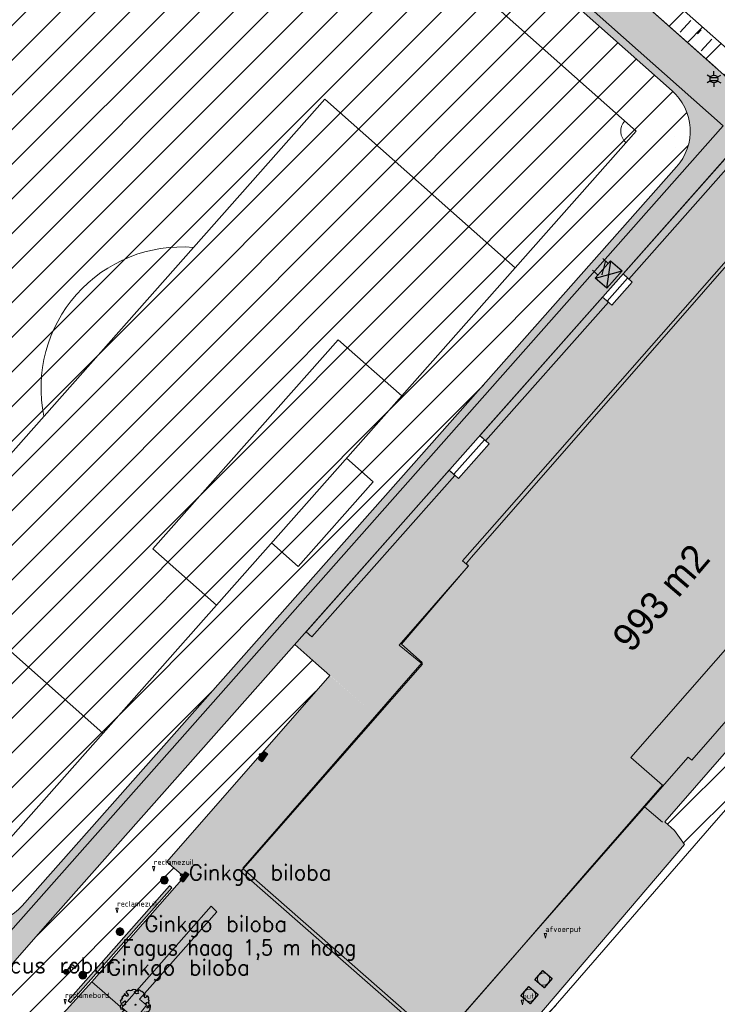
# Model space of a CAD drawing. Header units: metres. Extents: x 102852 to 106916, y 385458 to 392749.
# Tile 35 of 59: x 104936 to 104981, y 388118 to 388182. Entities that reach past the tile are written whole.
import ezdxf
from ezdxf.enums import TextEntityAlignment as Align

# ---------------------------------------------------------------- set-up
doc = ezdxf.new("R2010")
doc.units = ezdxf.units.M
for name, color, linetype, lineweight in [('0-BEBOUWING', 7, 'Continuous', 30), ('0-BEPLANTING', 14, 'Continuous', 30), ('0-GRAS OM SPORTVELDEN', 2, 'Continuous', 30), ('0-HAAG', 82, 'Continuous', 30), ('0-KUNSTGRAS SPORTVELDEN', 152, 'Continuous', 30), ('0-VERHARDING', 5, 'Continuous', 30), ('_alg-maatvoering', 7, 'Continuous', 0), ('B-WE-GR-BOOM-S', 90, 'Continuous', 30), ('B-WE-GR-GROND-S', 32, 'Continuous', 30), ('B-WE-GR-STRUIK-G', 90, 'Continuous', 13), ('B-WE-IE-GEBOUW-G', 10, 'Continuous', 0), ('B-WE-IE-MEUBILAIR_WEGMEUBILAIR-S', 7, 'Continuous', 30), ('B-WE-IE-OV-LICHTMAST-S', 40, 'Continuous', 30), ('B-WE-OG-TOPOGRAFIE_BEBOUWING-G', 8, 'Continuous', 13), ('B-WE-RI-INSPECTIEPUT_ALGEMEEN-S', 7, 'Continuous', 30), ('B-WE-VH-KANTVERHARDING-G', 60, 'Continuous', 13), ('B-WE-VH-MATERIAALGRENS-G', 31, 'Continuous', 13), ('B-WE-VW-MARKERING_LANGS_STREEP_DOORGETROKKEN-G', 7, 'Continuous', 13), ('Bomen', 84, 'Continuous', 0), ('Boomsoort', 10, 'Continuous', 0), ('N-WE-IE-TERREINAFSCHEIDING_KUNSTMATIG_HEKWERK-G', 6, 'Continuous', 0), ('X-XX-AL-TEKENBLAD_HULPLIJN-G', 1, 'Continuous', 25), ('X-XX-AL-TEKST_ALGEMEEN-T', 1, 'Continuous', 13), ('X-XX-AL-VERWIJZING-G', 7, 'Continuous', 13)]:
    doc.layers.add(name, color=color, linetype=linetype, lineweight=lineweight)
for name, color, linetype in [('03_INR_TALUD', 1, 'Continuous'), ('05_TERINR_ONDERHOUDSPOORT', 4, 'Continuous'), ('05_TERINR_WALK_OFF_MAT', 3, 'Continuous')]:
    doc.layers.add(name, color=color, linetype=linetype)
doc.layers.add('X-XX-AL-HULPLIJN-G', color=2, linetype='Continuous', lineweight=18, plot=False)
doc.styles.add('ISO 1 1000 T2 5 0', font='font_iso.shx', dxfattribs={"height": 2.5})
doc.styles.add('NLCS-ISO', font='NLCS-ISO.ttf')
doc.styles.add('NLCS-ISO-M200-T25', font='NLCS-ISO.ttf', dxfattribs={"height": 0.5})
doc.styles.add('Style-STANDARD', font='STANDARD.shx')
doc.styles.add('Style-txt', font='txt.shx')
pattern_1 = [(45, (0, 0), (-1.122532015, 1.122532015), [])]

# ---------------------------------------------------------------- blocks, each defined once
blk = doc.blocks.new('kadata_1')
at = {"layer": 'B-WE-OG-TOPOGRAFIE_BEBOUWING-G', "flags": 128}
for points in [[(104985.91, 388166.741), (104983.785, 388168.739), (104967.686, 388150.411), (104964.813, 388147.141), (104965.191, 388146.818), (104960.687, 388141.686), (104962.202, 388140.455), (104950.436, 388126.993)], [(104977.782, 388132.599), (104975.729, 388134.396), (104996.08, 388157.62)], [(104972.94, 388127.04), (104977.782, 388132.599)], [(104950.436, 388126.993), (104963.181, 388115.836), (104968.21, 388121.61), (104972.94, 388127.04)]]:
    blk.add_lwpolyline(points, dxfattribs=at)
blk = doc.blocks.new('kadata_2')
at = {"layer": 'B-WE-OG-TOPOGRAFIE_BEBOUWING-G', "flags": 128}
for points in [[(104985.91, 388166.741), (104983.785, 388168.739), (104967.686, 388150.411), (104964.813, 388147.141), (104965.191, 388146.818), (104960.687, 388141.686), (104962.202, 388140.455), (104950.436, 388126.993)], [(104977.782, 388132.599), (104975.729, 388134.396), (104996.08, 388157.62)], [(104972.94, 388127.04), (104977.782, 388132.599)], [(104950.436, 388126.993), (104963.181, 388115.836), (104968.21, 388121.61), (104972.94, 388127.04)]]:
    blk.add_lwpolyline(points, dxfattribs=at)
blk = doc.blocks.new('B-SIE-WEG_LICHTMAST-SO_7')
at = {"ltscale": 0.1}
for p, q in [((-1.1, 0.63), (-2.19, 1.27)), ((0, 1.27), (0, 2.53)), ((1.1, 0.63), (2.19, 1.27)), ((-1.1, -0.63), (-2.19, -1.27)), ((0, -1.27), (0, -2.53)), ((1.1, -0.63), (2.19, -1.27))]:
    blk.add_line(p, q, dxfattribs=at)
at = {"flags": 128}
for points in [[(-1.16, 0.5), (1.16, 0.5)], [(-1.16, -0.5), (1.16, -0.5)]]:
    blk.add_lwpolyline(points, dxfattribs=at)
at = {"ltscale": 0.1}
blk.add_circle((0, 0), 1.27, dxfattribs=at)
at = {"style": 'NLCS-ISO'}
blk.add_attdef('TYPE', text='', height=1.8, dxfattribs=at).set_placement((0, 2.53), align=Align.BOTTOM_CENTER)
blk = doc.blocks.new('opmerking')
at = {"layer": 'X-XX-AL-TEKST_ALGEMEEN-T'}
for p, q in [((-0.37, 1.5), (0, 0)), ((0.37, 1.5), (-0.37, 1.5)), ((0.37, 1.5), (0, 0))]:
    blk.add_line(p, q, dxfattribs=at)
blk = doc.blocks.new('opmerkingen_5')
at = {"layer": 'B-WE-GR-GROND-S'}
blk.add_blockref('opmerking', (0, 0), dxfattribs=at)
at = {"layer": 'X-XX-AL-TEKST_ALGEMEEN-T', "color": 7, "style": 'NLCS-ISO-M200-T25'}
blk.add_attdef('OPMERKINGEN', (0, 0), '', height=1.8, dxfattribs=at)
blk = doc.blocks.new('B-SRI-PUT_VWA-SO')
at = {"lineweight": 0}
blk.add_circle((0, 0), 2, dxfattribs=at)
blk.add_3dface([(-2, 2), (2, 2), (2, -2), (-2, -2)])
blk.add_3dface([(2, -2), (2, 2), (-2, 2), (-2, -2)], dxfattribs=at)
blk = doc.blocks.new('SIE-WEG_VLAGGEMAST')
blk.add_hatch(color=256).paths.add_polyline_path([(0.8, 0, 1), (-0.8, 0, 1)])
for p, q in [((0.46, 0.65), (1.69, 2.33)), ((2.82, 1.04), (3.26, 1.64))]:
    blk.add_line(p, q)
blk.add_circle((0, 0), 0.8)
for points in [[(1.26, 1.74), (1.42, 1.68), (1.6, 1.67), (1.77, 1.57), (1.91, 1.4), (2.23, 1.28), (2.55, 1.26), (2.76, 1.18), (2.82, 1.04)], [(1.69, 2.33), (1.85, 2.27), (2.03, 2.26), (2.21, 2.17), (2.34, 1.99), (2.66, 1.87), (2.98, 1.85), (3.19, 1.77), (3.26, 1.64)]]:
    blk.add_spline(points, degree=3)
blk = doc.blocks.new('SIE-WEG_AFVALBAK_TYPE_02')
at = {"linetype": 'Continuous'}
for p, q in [((1.56, -0.35), (-1.56, -0.35)), ((-1.33, -0.76), (-1.56, -0.35)), ((-1.33, -0.99), (-1.56, -1.72)), ((1.56, -1.72), (-1.56, -1.72)), ((1.33, -0.76), (-1.33, -0.76)), ((-1.33, -0.99), (-1.33, -0.76)), ((1.33, -0.99), (-1.33, -0.99)), ((-1.18, -1.16), (-1.3, -1.55)), ((1.3, -1.55), (-1.3, -1.55)), ((1.18, -1.16), (-1.18, -1.16)), ((1.18, -1.16), (1.3, -1.55)), ((1.33, -0.76), (1.56, -0.35)), ((1.33, -0.99), (1.33, -0.76)), ((1.33, -0.99), (1.56, -1.72))]:
    blk.add_line(p, q, dxfattribs=at)
for p, q in [((-1.56, -0.35), (-1.56, -1.72)), ((1.56, -0.35), (1.56, -1.72))]:
    blk.add_line(p, q)
blk.add_circle((0, 0), 0.354, dxfattribs=at)
blk = doc.blocks.new('MPOLYGON_253')
at = {"layer": 'Bomen', "flags": 128}
for points in [[(104940, 388120.458), (104939.969, 388120.42), (104940.385, 388120.42)], [(104940.038, 388120.489), (104940, 388120.458), (104940.354, 388120.458)], [(104940, 388120.458), (104940.354, 388120.458), (104940.385, 388120.42)], [(104940.082, 388120.512), (104940.038, 388120.489), (104940.316, 388120.489)], [(104940.038, 388120.489), (104940.316, 388120.489), (104940.354, 388120.458)], [(104940.128, 388120.526), (104940.082, 388120.512), (104940.273, 388120.512)], [(104940.082, 388120.512), (104940.273, 388120.512), (104940.316, 388120.489)], [(104940.177, 388120.531), (104940.128, 388120.526), (104940.226, 388120.526)], [(104940.128, 388120.526), (104940.226, 388120.526), (104940.273, 388120.512)], [(104939.932, 388120.33), (104939.927, 388120.281), (104940.427, 388120.281)], [(104939.927, 388120.281), (104939.932, 388120.232), (104940.422, 388120.232)], [(104939.927, 388120.281), (104940.427, 388120.281), (104940.422, 388120.232)], [(104939.946, 388120.377), (104939.932, 388120.33), (104940.422, 388120.33)], [(104939.932, 388120.33), (104940.422, 388120.33), (104940.427, 388120.281)], [(104939.932, 388120.232), (104939.946, 388120.185), (104940.408, 388120.185)], [(104939.932, 388120.232), (104940.422, 388120.232), (104940.408, 388120.185)], [(104939.969, 388120.42), (104939.946, 388120.377), (104940.408, 388120.377)], [(104939.946, 388120.377), (104940.408, 388120.377), (104940.422, 388120.33)], [(104939.946, 388120.185), (104939.969, 388120.142), (104940.385, 388120.142)], [(104939.946, 388120.185), (104940.408, 388120.185), (104940.385, 388120.142)], [(104939.969, 388120.42), (104940.385, 388120.42), (104940.408, 388120.377)], [(104939.969, 388120.142), (104940, 388120.104), (104940.354, 388120.104)], [(104939.969, 388120.142), (104940.385, 388120.142), (104940.354, 388120.104)], [(104940, 388120.104), (104940.038, 388120.073), (104940.316, 388120.073)], [(104940, 388120.104), (104940.354, 388120.104), (104940.316, 388120.073)], [(104940.038, 388120.073), (104940.082, 388120.05), (104940.273, 388120.05)], [(104940.038, 388120.073), (104940.316, 388120.073), (104940.273, 388120.05)], [(104940.082, 388120.05), (104940.128, 388120.036), (104940.226, 388120.036)], [(104940.082, 388120.05), (104940.273, 388120.05), (104940.226, 388120.036)], [(104940.128, 388120.036), (104940.226, 388120.036), (104940.177, 388120.031)]]:
    blk.add_lwpolyline(points, close=True, dxfattribs=at)
at = {"layer": 'Bomen', "color": 74, "true_color": 0x55aa00, "flags": 128}
for points in [[(104939.969, 388120.42), (104940, 388120.458)], [(104940, 388120.458), (104940.038, 388120.489)], [(104940.038, 388120.489), (104940.082, 388120.512)], [(104940.082, 388120.512), (104940.128, 388120.526)], [(104940.128, 388120.526), (104940.177, 388120.531)], [(104940.177, 388120.531), (104940.226, 388120.526)], [(104940.226, 388120.526), (104940.273, 388120.512)], [(104940.273, 388120.512), (104940.316, 388120.489)], [(104940.316, 388120.489), (104940.354, 388120.458)], [(104940.354, 388120.458), (104940.385, 388120.42)], [(104939.927, 388120.281), (104939.932, 388120.33)], [(104939.932, 388120.232), (104939.927, 388120.281)], [(104939.932, 388120.33), (104939.946, 388120.377)], [(104939.946, 388120.185), (104939.932, 388120.232)], [(104939.946, 388120.377), (104939.969, 388120.42)], [(104939.969, 388120.142), (104939.946, 388120.185)], [(104940, 388120.104), (104939.969, 388120.142)], [(104940.038, 388120.073), (104940, 388120.104)], [(104940.082, 388120.05), (104940.038, 388120.073)], [(104940.128, 388120.036), (104940.082, 388120.05)], [(104940.177, 388120.031), (104940.128, 388120.036)], [(104940.226, 388120.036), (104940.177, 388120.031)], [(104940.273, 388120.05), (104940.226, 388120.036)], [(104940.316, 388120.073), (104940.273, 388120.05)], [(104940.354, 388120.104), (104940.316, 388120.073)], [(104940.385, 388120.142), (104940.354, 388120.104)], [(104940.385, 388120.42), (104940.408, 388120.377)], [(104940.408, 388120.185), (104940.385, 388120.142)], [(104940.408, 388120.377), (104940.422, 388120.33)], [(104940.422, 388120.232), (104940.408, 388120.185)], [(104940.422, 388120.33), (104940.427, 388120.281)], [(104940.427, 388120.281), (104940.422, 388120.232)]]:
    blk.add_lwpolyline(points, dxfattribs=at)
at = {"layer": 'Bomen'}
for points in [[(104940, 388120.458), (104939.969, 388120.42), (104940.385, 388120.42)], [(104940.038, 388120.489), (104940, 388120.458), (104940.354, 388120.458)], [(104940, 388120.458), (104940.354, 388120.458), (104940.385, 388120.42)], [(104940.082, 388120.512), (104940.038, 388120.489), (104940.316, 388120.489)], [(104940.038, 388120.489), (104940.316, 388120.489), (104940.354, 388120.458)], [(104940.128, 388120.526), (104940.082, 388120.512), (104940.273, 388120.512)], [(104940.082, 388120.512), (104940.273, 388120.512), (104940.316, 388120.489)], [(104940.177, 388120.531), (104940.128, 388120.526), (104940.226, 388120.526)], [(104940.128, 388120.526), (104940.226, 388120.526), (104940.273, 388120.512)], [(104939.932, 388120.33), (104939.927, 388120.281), (104940.427, 388120.281)], [(104939.946, 388120.377), (104939.932, 388120.33), (104940.422, 388120.33)], [(104939.932, 388120.33), (104940.422, 388120.33), (104940.427, 388120.281)], [(104939.969, 388120.42), (104939.946, 388120.377), (104940.408, 388120.377)], [(104939.946, 388120.377), (104940.408, 388120.377), (104940.422, 388120.33)], [(104939.969, 388120.42), (104940.385, 388120.42), (104940.408, 388120.377)]]:
    blk.add_solid(points, dxfattribs=at)
at = {"layer": 'Bomen', "extrusion": (0, 0, -1)}
for points in [[(-104939.927, 388120.281), (-104939.932, 388120.232), (-104940.422, 388120.232)], [(-104939.927, 388120.281), (-104940.427, 388120.281), (-104940.422, 388120.232)], [(-104939.932, 388120.232), (-104939.946, 388120.185), (-104940.408, 388120.185)], [(-104939.932, 388120.232), (-104940.422, 388120.232), (-104940.408, 388120.185)], [(-104939.946, 388120.185), (-104939.969, 388120.142), (-104940.385, 388120.142)], [(-104939.946, 388120.185), (-104940.408, 388120.185), (-104940.385, 388120.142)], [(-104939.969, 388120.142), (-104940, 388120.104), (-104940.354, 388120.104)], [(-104939.969, 388120.142), (-104940.385, 388120.142), (-104940.354, 388120.104)], [(-104940, 388120.104), (-104940.038, 388120.073), (-104940.316, 388120.073)], [(-104940, 388120.104), (-104940.354, 388120.104), (-104940.316, 388120.073)], [(-104940.038, 388120.073), (-104940.082, 388120.05), (-104940.273, 388120.05)], [(-104940.038, 388120.073), (-104940.316, 388120.073), (-104940.273, 388120.05)], [(-104940.082, 388120.05), (-104940.128, 388120.036), (-104940.226, 388120.036)], [(-104940.082, 388120.05), (-104940.273, 388120.05), (-104940.226, 388120.036)], [(-104940.128, 388120.036), (-104940.226, 388120.036), (-104940.177, 388120.031)]]:
    blk.add_solid(points, dxfattribs=at)
blk = doc.blocks.new('MPOLYGON_317')
at = {"layer": 'Bomen', "flags": 128}
for points in [[(104945.225, 388126.488), (104945.22, 388126.44), (104945.72, 388126.44)], [(104945.22, 388126.44), (104945.225, 388126.391), (104945.715, 388126.391)], [(104945.22, 388126.44), (104945.72, 388126.44), (104945.715, 388126.391)], [(104945.239, 388126.535), (104945.225, 388126.488), (104945.715, 388126.488)], [(104945.225, 388126.488), (104945.715, 388126.488), (104945.72, 388126.44)], [(104945.225, 388126.391), (104945.239, 388126.344), (104945.701, 388126.344)], [(104945.225, 388126.391), (104945.715, 388126.391), (104945.701, 388126.344)], [(104945.262, 388126.579), (104945.239, 388126.535), (104945.701, 388126.535)], [(104945.239, 388126.535), (104945.701, 388126.535), (104945.715, 388126.488)], [(104945.239, 388126.344), (104945.262, 388126.301), (104945.678, 388126.301)], [(104945.239, 388126.344), (104945.701, 388126.344), (104945.678, 388126.301)], [(104945.293, 388126.616), (104945.262, 388126.579), (104945.678, 388126.579)], [(104945.262, 388126.579), (104945.678, 388126.579), (104945.701, 388126.535)], [(104945.262, 388126.301), (104945.293, 388126.263), (104945.647, 388126.263)], [(104945.262, 388126.301), (104945.678, 388126.301), (104945.647, 388126.263)], [(104945.331, 388126.648), (104945.293, 388126.616), (104945.647, 388126.616)], [(104945.293, 388126.616), (104945.647, 388126.616), (104945.678, 388126.579)], [(104945.293, 388126.263), (104945.331, 388126.232), (104945.609, 388126.232)], [(104945.293, 388126.263), (104945.647, 388126.263), (104945.609, 388126.232)], [(104945.374, 388126.671), (104945.331, 388126.648), (104945.609, 388126.648)], [(104945.331, 388126.648), (104945.609, 388126.648), (104945.647, 388126.616)], [(104945.331, 388126.232), (104945.374, 388126.209), (104945.566, 388126.209)], [(104945.331, 388126.232), (104945.609, 388126.232), (104945.566, 388126.209)], [(104945.421, 388126.685), (104945.374, 388126.671), (104945.566, 388126.671)], [(104945.374, 388126.671), (104945.566, 388126.671), (104945.609, 388126.648)], [(104945.374, 388126.209), (104945.421, 388126.194), (104945.519, 388126.194)], [(104945.374, 388126.209), (104945.566, 388126.209), (104945.519, 388126.194)], [(104945.47, 388126.69), (104945.421, 388126.685), (104945.519, 388126.685)], [(104945.421, 388126.685), (104945.519, 388126.685), (104945.566, 388126.671)], [(104945.421, 388126.194), (104945.519, 388126.194), (104945.47, 388126.19)]]:
    blk.add_lwpolyline(points, close=True, dxfattribs=at)
at = {"layer": 'Bomen', "color": 74, "true_color": 0x55aa00, "flags": 128}
for points in [[(104945.22, 388126.44), (104945.225, 388126.488)], [(104945.225, 388126.391), (104945.22, 388126.44)], [(104945.225, 388126.488), (104945.239, 388126.535)], [(104945.239, 388126.344), (104945.225, 388126.391)], [(104945.239, 388126.535), (104945.262, 388126.579)], [(104945.262, 388126.301), (104945.239, 388126.344)], [(104945.262, 388126.579), (104945.293, 388126.616)], [(104945.293, 388126.263), (104945.262, 388126.301)], [(104945.293, 388126.616), (104945.331, 388126.648)], [(104945.331, 388126.232), (104945.293, 388126.263)], [(104945.331, 388126.648), (104945.374, 388126.671)], [(104945.374, 388126.209), (104945.331, 388126.232)], [(104945.374, 388126.671), (104945.421, 388126.685)], [(104945.421, 388126.194), (104945.374, 388126.209)], [(104945.421, 388126.685), (104945.47, 388126.69)], [(104945.47, 388126.19), (104945.421, 388126.194)], [(104945.47, 388126.69), (104945.519, 388126.685)], [(104945.519, 388126.194), (104945.47, 388126.19)], [(104945.519, 388126.685), (104945.566, 388126.671)], [(104945.566, 388126.209), (104945.519, 388126.194)], [(104945.566, 388126.671), (104945.609, 388126.648)], [(104945.609, 388126.232), (104945.566, 388126.209)], [(104945.609, 388126.648), (104945.647, 388126.616)], [(104945.647, 388126.263), (104945.609, 388126.232)], [(104945.647, 388126.616), (104945.678, 388126.579)], [(104945.678, 388126.301), (104945.647, 388126.263)], [(104945.678, 388126.579), (104945.701, 388126.535)], [(104945.701, 388126.344), (104945.678, 388126.301)], [(104945.701, 388126.535), (104945.715, 388126.488)], [(104945.715, 388126.391), (104945.701, 388126.344)], [(104945.715, 388126.488), (104945.72, 388126.44)], [(104945.72, 388126.44), (104945.715, 388126.391)]]:
    blk.add_lwpolyline(points, dxfattribs=at)
at = {"layer": 'Bomen'}
for points in [[(104945.225, 388126.488), (104945.22, 388126.44), (104945.72, 388126.44)], [(104945.239, 388126.535), (104945.225, 388126.488), (104945.715, 388126.488)], [(104945.225, 388126.488), (104945.715, 388126.488), (104945.72, 388126.44)], [(104945.262, 388126.579), (104945.239, 388126.535), (104945.701, 388126.535)], [(104945.239, 388126.535), (104945.701, 388126.535), (104945.715, 388126.488)], [(104945.293, 388126.616), (104945.262, 388126.579), (104945.678, 388126.579)], [(104945.262, 388126.579), (104945.678, 388126.579), (104945.701, 388126.535)], [(104945.331, 388126.648), (104945.293, 388126.616), (104945.647, 388126.616)], [(104945.293, 388126.616), (104945.647, 388126.616), (104945.678, 388126.579)], [(104945.374, 388126.671), (104945.331, 388126.648), (104945.609, 388126.648)], [(104945.331, 388126.648), (104945.609, 388126.648), (104945.647, 388126.616)], [(104945.421, 388126.685), (104945.374, 388126.671), (104945.566, 388126.671)], [(104945.374, 388126.671), (104945.566, 388126.671), (104945.609, 388126.648)], [(104945.47, 388126.69), (104945.421, 388126.685), (104945.519, 388126.685)], [(104945.421, 388126.685), (104945.519, 388126.685), (104945.566, 388126.671)]]:
    blk.add_solid(points, dxfattribs=at)
at = {"layer": 'Bomen', "extrusion": (0, 0, -1)}
for points in [[(-104945.22, 388126.44), (-104945.225, 388126.391), (-104945.715, 388126.391)], [(-104945.22, 388126.44), (-104945.72, 388126.44), (-104945.715, 388126.391)], [(-104945.225, 388126.391), (-104945.239, 388126.344), (-104945.701, 388126.344)], [(-104945.225, 388126.391), (-104945.715, 388126.391), (-104945.701, 388126.344)], [(-104945.239, 388126.344), (-104945.262, 388126.301), (-104945.678, 388126.301)], [(-104945.239, 388126.344), (-104945.701, 388126.344), (-104945.678, 388126.301)], [(-104945.262, 388126.301), (-104945.293, 388126.263), (-104945.647, 388126.263)], [(-104945.262, 388126.301), (-104945.678, 388126.301), (-104945.647, 388126.263)], [(-104945.293, 388126.263), (-104945.331, 388126.232), (-104945.609, 388126.232)], [(-104945.293, 388126.263), (-104945.647, 388126.263), (-104945.609, 388126.232)], [(-104945.331, 388126.232), (-104945.374, 388126.209), (-104945.566, 388126.209)], [(-104945.331, 388126.232), (-104945.609, 388126.232), (-104945.566, 388126.209)], [(-104945.374, 388126.209), (-104945.421, 388126.194), (-104945.519, 388126.194)], [(-104945.374, 388126.209), (-104945.566, 388126.209), (-104945.519, 388126.194)], [(-104945.421, 388126.194), (-104945.519, 388126.194), (-104945.47, 388126.19)]]:
    blk.add_solid(points, dxfattribs=at)
blk = doc.blocks.new('MPOLYGON_422')
at = {"layer": 'Bomen', "flags": 128}
for points in [[(104942.348, 388123.156), (104942.343, 388123.107), (104942.843, 388123.107)], [(104942.343, 388123.107), (104942.348, 388123.058), (104942.838, 388123.058)], [(104942.343, 388123.107), (104942.843, 388123.107), (104942.838, 388123.058)], [(104942.362, 388123.203), (104942.348, 388123.156), (104942.838, 388123.156)], [(104942.348, 388123.156), (104942.838, 388123.156), (104942.843, 388123.107)], [(104942.348, 388123.058), (104942.362, 388123.012), (104942.824, 388123.012)], [(104942.348, 388123.058), (104942.838, 388123.058), (104942.824, 388123.012)], [(104942.385, 388123.246), (104942.362, 388123.203), (104942.824, 388123.203)], [(104942.362, 388123.203), (104942.824, 388123.203), (104942.838, 388123.156)], [(104942.362, 388123.012), (104942.385, 388122.968), (104942.801, 388122.968)], [(104942.362, 388123.012), (104942.824, 388123.012), (104942.801, 388122.968)], [(104942.416, 388123.284), (104942.385, 388123.246), (104942.801, 388123.246)], [(104942.385, 388123.246), (104942.801, 388123.246), (104942.824, 388123.203)], [(104942.454, 388123.315), (104942.416, 388123.284), (104942.77, 388123.284)], [(104942.416, 388123.284), (104942.77, 388123.284), (104942.801, 388123.246)], [(104942.498, 388123.338), (104942.454, 388123.315), (104942.732, 388123.315)], [(104942.454, 388123.315), (104942.732, 388123.315), (104942.77, 388123.284)], [(104942.544, 388123.352), (104942.498, 388123.338), (104942.689, 388123.338)], [(104942.498, 388123.338), (104942.689, 388123.338), (104942.732, 388123.315)], [(104942.593, 388123.357), (104942.544, 388123.352), (104942.642, 388123.352)], [(104942.544, 388123.352), (104942.642, 388123.352), (104942.689, 388123.338)], [(104942.385, 388122.968), (104942.416, 388122.93), (104942.77, 388122.93)], [(104942.385, 388122.968), (104942.801, 388122.968), (104942.77, 388122.93)], [(104942.416, 388122.93), (104942.454, 388122.899), (104942.732, 388122.899)], [(104942.416, 388122.93), (104942.77, 388122.93), (104942.732, 388122.899)], [(104942.454, 388122.899), (104942.498, 388122.876), (104942.689, 388122.876)], [(104942.454, 388122.899), (104942.732, 388122.899), (104942.689, 388122.876)], [(104942.498, 388122.876), (104942.544, 388122.862), (104942.642, 388122.862)], [(104942.498, 388122.876), (104942.689, 388122.876), (104942.642, 388122.862)], [(104942.544, 388122.862), (104942.642, 388122.862), (104942.593, 388122.857)]]:
    blk.add_lwpolyline(points, close=True, dxfattribs=at)
at = {"layer": 'Bomen', "color": 74, "true_color": 0x55aa00, "flags": 128}
for points in [[(104942.343, 388123.107), (104942.348, 388123.156)], [(104942.348, 388123.058), (104942.343, 388123.107)], [(104942.348, 388123.156), (104942.362, 388123.203)], [(104942.362, 388123.012), (104942.348, 388123.058)], [(104942.362, 388123.203), (104942.385, 388123.246)], [(104942.385, 388122.968), (104942.362, 388123.012)], [(104942.385, 388123.246), (104942.416, 388123.284)], [(104942.416, 388123.284), (104942.454, 388123.315)], [(104942.454, 388123.315), (104942.498, 388123.338)], [(104942.498, 388123.338), (104942.544, 388123.352)], [(104942.544, 388123.352), (104942.593, 388123.357)], [(104942.593, 388123.357), (104942.642, 388123.352)], [(104942.642, 388123.352), (104942.689, 388123.338)], [(104942.689, 388123.338), (104942.732, 388123.315)], [(104942.732, 388123.315), (104942.77, 388123.284)], [(104942.77, 388123.284), (104942.801, 388123.246)], [(104942.801, 388123.246), (104942.824, 388123.203)], [(104942.824, 388123.012), (104942.801, 388122.968)], [(104942.824, 388123.203), (104942.838, 388123.156)], [(104942.838, 388123.058), (104942.824, 388123.012)], [(104942.838, 388123.156), (104942.843, 388123.107)], [(104942.843, 388123.107), (104942.838, 388123.058)], [(104942.416, 388122.93), (104942.385, 388122.968)], [(104942.454, 388122.899), (104942.416, 388122.93)], [(104942.498, 388122.876), (104942.454, 388122.899)], [(104942.544, 388122.862), (104942.498, 388122.876)], [(104942.593, 388122.857), (104942.544, 388122.862)], [(104942.642, 388122.862), (104942.593, 388122.857)], [(104942.689, 388122.876), (104942.642, 388122.862)], [(104942.732, 388122.899), (104942.689, 388122.876)], [(104942.77, 388122.93), (104942.732, 388122.899)], [(104942.801, 388122.968), (104942.77, 388122.93)]]:
    blk.add_lwpolyline(points, dxfattribs=at)
at = {"layer": 'Bomen'}
for points in [[(104942.348, 388123.156), (104942.343, 388123.107), (104942.843, 388123.107)], [(104942.362, 388123.203), (104942.348, 388123.156), (104942.838, 388123.156)], [(104942.348, 388123.156), (104942.838, 388123.156), (104942.843, 388123.107)], [(104942.385, 388123.246), (104942.362, 388123.203), (104942.824, 388123.203)], [(104942.362, 388123.203), (104942.824, 388123.203), (104942.838, 388123.156)], [(104942.416, 388123.284), (104942.385, 388123.246), (104942.801, 388123.246)], [(104942.385, 388123.246), (104942.801, 388123.246), (104942.824, 388123.203)], [(104942.454, 388123.315), (104942.416, 388123.284), (104942.77, 388123.284)], [(104942.416, 388123.284), (104942.77, 388123.284), (104942.801, 388123.246)], [(104942.498, 388123.338), (104942.454, 388123.315), (104942.732, 388123.315)], [(104942.454, 388123.315), (104942.732, 388123.315), (104942.77, 388123.284)], [(104942.544, 388123.352), (104942.498, 388123.338), (104942.689, 388123.338)], [(104942.498, 388123.338), (104942.689, 388123.338), (104942.732, 388123.315)], [(104942.593, 388123.357), (104942.544, 388123.352), (104942.642, 388123.352)], [(104942.544, 388123.352), (104942.642, 388123.352), (104942.689, 388123.338)]]:
    blk.add_solid(points, dxfattribs=at)
at = {"layer": 'Bomen', "extrusion": (0, 0, -1)}
for points in [[(-104942.343, 388123.107), (-104942.348, 388123.058), (-104942.838, 388123.058)], [(-104942.343, 388123.107), (-104942.843, 388123.107), (-104942.838, 388123.058)], [(-104942.348, 388123.058), (-104942.362, 388123.012), (-104942.824, 388123.012)], [(-104942.348, 388123.058), (-104942.838, 388123.058), (-104942.824, 388123.012)], [(-104942.362, 388123.012), (-104942.385, 388122.968), (-104942.801, 388122.968)], [(-104942.362, 388123.012), (-104942.824, 388123.012), (-104942.801, 388122.968)], [(-104942.385, 388122.968), (-104942.416, 388122.93), (-104942.77, 388122.93)], [(-104942.385, 388122.968), (-104942.801, 388122.968), (-104942.77, 388122.93)], [(-104942.416, 388122.93), (-104942.454, 388122.899), (-104942.732, 388122.899)], [(-104942.416, 388122.93), (-104942.77, 388122.93), (-104942.732, 388122.899)], [(-104942.454, 388122.899), (-104942.498, 388122.876), (-104942.689, 388122.876)], [(-104942.454, 388122.899), (-104942.732, 388122.899), (-104942.689, 388122.876)], [(-104942.498, 388122.876), (-104942.544, 388122.862), (-104942.642, 388122.862)], [(-104942.498, 388122.876), (-104942.689, 388122.876), (-104942.642, 388122.862)], [(-104942.544, 388122.862), (-104942.642, 388122.862), (-104942.593, 388122.857)]]:
    blk.add_solid(points, dxfattribs=at)
blk = doc.blocks.new('SGR-BOOM_06_10_1')
at = {"linetype": 'Continuous', "flags": 128}
blk.add_lwpolyline([(2.7, 3.52), (2.53, 3.94), (2.2, 4.06), (1.94, 4.52), (1.27, 4.69), (0.86, 4.52), (1.11, 4.27), (1.06, 3.81), (0.23, 3.98), (0.35, 4.32), (0.18, 4.69), (-0.15, 4.61), (-0.49, 4.69), (-1.15, 4.65), (-1.49, 4.48), (-1.95, 4.57), (-2.54, 4.11), (-2.12, 3.9), (-1.99, 3.64), (-1.58, 3.44), (-1.99, 2.89), (-2.54, 2.77), (-2.92, 3.1), (-2.62, 3.22), (-2.87, 3.86), (-3.63, 3.43), (-4, 3.02), (-3.79, 2.85), (-4, 2.51), (-4.42, 2.35), (-4.72, 2.05), (-5.01, 1.21), (-3.88, 0.92), (-3.71, 0.54), (-4, 0.29), (-4.51, 0.29), (-4.6, 0.56), (-5.09, 0.38), (-4.76, -0.17), (-4.93, -0.38), (-4.72, -0.54), (-4.88, -1.01), (-4.53, -1.18), (-4.72, -1.55), (-4.42, -1.59), (-4.29, -1.71), (-4.62, -2.11), (-3.92, -2.68), (-3.67, -2.43), (-3.46, -1.97), (-3.63, -1.76), (-3.42, -1.17), (-3.12, -1.34), (-2.79, -1.76), (-2.5, -2.01), (-2.79, -2.81), (-3.42, -2.93), (-3.67, -3.39), (-3.33, -3.77), (-2.83, -3.9), (-2.77, -4.02), (-2.71, -4.15), (-2.33, -3.73), (-1.83, -3.73), (-1.57, -3.9), (-1.7, -4.27), (-1.7, -4.61), (-1.15, -4.74), (-0.61, -4.69), (-0.49, -4.94), (-0.23, -4.65), (0.1, -4.48), (-0.06, -4.01), (0.27, -3.9), (0.77, -4.02), (0.86, -4.61), (1.15, -4.57), (1.44, -4.74), (2.07, -4.23), (2.37, -4.36), (2.32, -4.15), (2.66, -3.98), (2.41, -3.73), (2.11, -3.64), (2.57, -3.23), (2.62, -2.98), (3.16, -2.85), (3.54, -3.06), (3.79, -2.81), (3.77, -2.63), (4.12, -2.63), (4.12, -2.39), (4.46, -2.26), (4.46, -2.05), (4.08, -2.05), (4.54, -1.59), (4.25, -1.42), (4.63, -1.55), (4.75, -1.26), (4.54, -0.92), (4.84, -0.46), (4.67, -0.25), (4.25, -0.25), (3.75, 0.08), (4.08, 0.29), (4.38, 0.84), (4.54, 0.59), (4.88, 0.71), (4.67, 1.43), (4.71, 1.89), (4.5, 1.97), (4.16, 2.64), (3.83, 3.01), (3.37, 2.6), (3.66, 2.43), (3.91, 1.8), (3.54, 1.72), (3.33, 2.14), (2.99, 2.05), (2.66, 2.31), (2.24, 2.51), (2.45, 2.68), (2.32, 2.93), (2.53, 3.18), (2.87, 3.06), (3.16, 3.23)], close=True, dxfattribs=at)
blk.add_circle((0, 0), 0.15)
at = {"style": 'NLCS-ISO-M200-T25'}
blk.add_attdef('TYPE', (0, 0), '', height=1.8, dxfattribs=at)

msp = doc.modelspace()

# ---------------------------------------------------------------- hatches: boundary and pattern name
at = {"layer": '0-BEBOUWING', "ltscale": 0.2, "true_color": 0x636466}
msp.add_hatch(color=251, dxfattribs=at).paths.add_polyline_path([(104998.797, 388156.097), (104984.193, 388168.882), (104965.395, 388147.389), (104965.182, 388146.805), (104960.85, 388141.741), (104962.187, 388140.552), (104950.545, 388127.214), (104963.306, 388115.997), (104979.441, 388134.422), (104979.681, 388134.214)])
at = {"layer": '0-BEPLANTING', "ltscale": 0.2}
h = msp.add_hatch(dxfattribs=at)
h.set_pattern_fill('ANSI31', color=256, scale=0.1, pattern_type=2)
h.set_pattern_definition(pattern_1)
h.paths.add_polyline_path([(105004.245, 388156.511), (105002.342, 388158.244), (104999.831, 388155.317), (104977.918, 388130.221), (104978.558, 388129.671), (104979.208, 388128.745), (104968.886, 388116.641), (104969.185, 388116.408), (104981.261, 388130.316)])
at = {"layer": '0-GRAS OM SPORTVELDEN', "ltscale": 0.2}
h = msp.add_hatch(dxfattribs=at)
h.set_pattern_fill('ANSI31', color=256, scale=0.1, pattern_type=2)
h.set_pattern_definition(pattern_1)
h.paths.add_polyline_path([(104985.851, 388175.07), (104986.721, 388176.086), (104946.352, 388211.8), (104946.289, 388211.786), (104945.01, 388211.212)])
h = msp.add_hatch(dxfattribs=at)
h.set_pattern_fill('ANSI31', color=256, scale=0.1, pattern_type=2)
h.set_pattern_definition(pattern_1)
h.paths.add_polyline_path([(104851.94, 388181.447), (104851.214, 388179.951), (104887.975, 388148.582), (104889.02, 388149.856), (104889.183, 388149.698), (104901.649, 388138.791), (104900.565, 388137.591), (104931.466, 388109.231), (104936.47, 388115.084), (104940.757, 388119.84), (104946.753, 388126.657), (104945.639, 388127.639), (104956.194, 388139.72), (104955.286, 388140.515), (104955.286, 388140.515), (104953.929, 388141.718), (104937.747, 388123.455), (104934.1, 388119.338), (104926.901, 388125.717), (104926.902, 388125.719), (104926.187, 388124.74), (104925.068, 388125.712), (104924.877, 388125.863), (104925.655, 388126.813), (104925.659, 388126.817), (104921.376, 388130.612), (104920.488, 388129.611), (104929.661, 388121.307), (104929.325, 388120.937), (104920.157, 388129.236), (104918.723, 388127.618), (104914.233, 388131.597), (104915.708, 388133.263), (104913.074, 388135.648), (104913.41, 388136.018), (104916.04, 388133.637), (104916.885, 388134.591), (104916.885, 388134.591), (104896.944, 388152.26), (104896.156, 388151.396), (104893.933, 388153.557), (104894.667, 388154.278), (104865.241, 388180.35), (104865.241, 388180.35), (104859.936, 388174.363)])
h.paths.add_polyline_path([(104904.598, 388141.694), (104893.905, 388151.132), (104893.575, 388150.758), (104904.268, 388141.32)], flags=16)
h.paths.add_polyline_path([(104913.371, 388132.344), (104905.251, 388139.941), (104904.909, 388139.575), (104913.029, 388131.978)], flags=16)
at = {"layer": '0-KUNSTGRAS SPORTVELDEN'}
h = msp.add_hatch(dxfattribs=at)
h.set_pattern_fill('ANSI31', color=256, scale=0.5, style=0)
h.paths.add_polyline_path([(104898.608, 388243.643), (104856.165, 388195.741, 0.414214), (104856.463, 388190.8), (104931.31, 388124.483, 0.414214), (104936.25, 388124.781), (104978.694, 388172.683, 0.414214), (104978.395, 388177.624), (104903.548, 388243.941, 0.414214)])
at = {"layer": '0-VERHARDING', "ltscale": 0.2, "true_color": 0x939598}
h = msp.add_hatch(color=252, dxfattribs=at)
h.paths.add_polyline_path([(104984.501, 388176.222), (104951.943, 388205.07), (104933.98, 388220.986), (104902.918, 388248.508), (104902.17, 388249.171), (104853.095, 388193.784), (104851.769, 388192.287), (104932.603, 388120.665), (104934.1, 388119.338), (104982.512, 388173.976)])
edge = h.paths.add_edge_path(flags=16)
edge.add_arc((104976.074, 388175.004), 3.5, -41.54232, 48.45768, ccw=False)
edge.add_line((104978.694, 388172.683), (104936.25, 388124.781))
edge.add_arc((104933.631, 388127.102), 3.5, 228.45768, 318.45768, ccw=False)
edge.add_line((104931.31, 388124.483), (104856.463, 388190.8))
edge.add_arc((104858.784, 388193.42), 3.5, 138.45768, 228.45768, ccw=False)
edge.add_line((104856.165, 388195.741), (104898.608, 388243.643))
edge.add_arc((104901.227, 388241.322), 3.5, 48.45768, 138.45768, ccw=False)
edge.add_line((104903.548, 388243.941), (104978.395, 388177.624))
for points in [[(104962.187, 388140.552), (104960.85, 388141.741), (104965.191, 388146.818), (104965.395, 388147.389), (104984.193, 388168.882), (104989.264, 388164.443), (104990.639, 388165.944), (104993.964, 388169.749), (104990.978, 388172.361), (104990.855, 388172.22), (104987.616, 388168.513), (104983.435, 388172.238), (104985.844, 388175.062), (104984.95, 388175.824), (104983.624, 388174.327), (104983.175, 388174.725), (104981.848, 388173.228), (104982.222, 388172.897), (104975.591, 388165.412), (104975.815, 388165.213), (104974.489, 388163.716), (104974.264, 388163.915), (104966.306, 388154.933), (104966.531, 388154.734), (104964.541, 388152.489), (104964.317, 388152.688), (104955.032, 388142.209), (104954.658, 388142.541), (104953.929, 388141.718), (104959.182, 388137.109)], [(104958.805, 388104.819), (104979.208, 388128.745), (104978.558, 388129.671), (104977.918, 388130.221), (104999.831, 388155.317), (105002.237, 388158.122), (105002.342, 388158.244), (105002.07, 388158.491), (105000.012, 388160.211), (104999.248, 388160.862), (104999.077, 388161.013), (104997.831, 388159.605), (104996.498, 388158.109), (104998.797, 388156.097), (104979.681, 388134.214), (104979.441, 388134.422), (104963.306, 388115.997), (104950.545, 388127.214), (104959.183, 388137.111), (104956.194, 388139.72), (104945.639, 388127.639), (104946.753, 388126.657), (104940.757, 388119.84), (104942.721, 388118.184), (104948.498, 388124.751), (104948.879, 388124.386), (104943.863, 388118.722), (104944.312, 388118.326), (104943.912, 388117.835), (104948.423, 388113.915), (104948.821, 388114.383), (104949.31, 388113.959), (104952.262, 388117.267), (104952.64, 388116.92), (104948.943, 388112.726), (104950.529, 388111.326), (104951.292, 388112.201), (104953.908, 388115.138), (104954.247, 388115.535), (104956.064, 388113.94), (104958.072, 388116.234), (104958.494, 388115.838), (104956.104, 388113.185), (104953.908, 388115.138), (104951.292, 388112.201), (104952.159, 388111.44), (104951.759, 388110.966), (104953.105, 388109.763), (104952.765, 388109.382), (104957.763, 388105.811)]]:
    msp.add_hatch(color=252, dxfattribs=at).paths.add_polyline_path(points)
at = {"layer": '0-VERHARDING', "true_color": 0x136734}
for points in [[(104975.217, 388165.743), (104975.591, 388165.412), (104982.222, 388172.897), (104981.848, 388173.228)], [(104965.932, 388155.265), (104966.306, 388154.933), (104974.264, 388163.915), (104973.89, 388164.246)], [(104954.658, 388142.541), (104955.032, 388142.209), (104964.317, 388152.688), (104963.943, 388153.019)]]:
    msp.add_hatch(color=116, dxfattribs=at).paths.add_polyline_path(points)
at = {"layer": '0-VERHARDING', "ltscale": 0.2, "true_color": 0x939598, "extrusion": (0, 0, -1)}
h = msp.add_hatch(color=252, dxfattribs=at)
h.paths.add_polyline_path([(-104926.187, 388124.74), (-104926.902, 388125.719), (-104925.655, 388126.813), (-104924.877, 388125.863), (-104925.068, 388125.712)])
h.paths.add_polyline_path([(-104943.785, 388087.94), (-104944.036, 388087.989), (-104954.251, 388099.566), (-104957.525, 388103.309), (-104957.476, 388103.502), (-104956.437, 388104.404), (-104957.763, 388105.811), (-104952.765, 388109.382), (-104950.529, 388111.326), (-104948.943, 388112.726), (-104942.721, 388118.184), (-104940.757, 388119.84), (-104936.47, 388115.084), (-104931.466, 388109.231), (-104932.069, 388107.07), (-104932.276, 388107.3), (-104935.748, 388104.306), (-104931.259, 388098.723), (-104932.421, 388097.789), (-104942.395, 388109.899), (-104948.592, 388103.852), (-104938.777, 388092.503), (-104942.149, 388089.401)])
at = {"layer": '0-VERHARDING', "true_color": 0x136734, "extrusion": (0, 0, -1)}
msp.add_hatch(color=116, dxfattribs=at).paths.add_polyline_path([(-104948.943, 388112.726), (-104952.64, 388116.92), (-104952.262, 388117.267), (-104949.31, 388113.959), (-104948.821, 388114.383), (-104948.423, 388113.915), (-104943.912, 388117.835), (-104944.312, 388118.326), (-104943.863, 388118.722), (-104948.879, 388124.386), (-104948.498, 388124.751), (-104942.721, 388118.184)])

# ---------------------------------------------------------------- linework, layer by layer
at = {"layer": '0-HAAG', "flags": 128}
msp.add_lwpolyline([(104945.799, 388126.079), (104939.23, 388118.633), (104939.383, 388118.498), (104945.952, 388125.944)], close=True, dxfattribs=at)
at = {"layer": '0-HAAG'}
msp.add_solid([(104945.799, 388126.079), (104939.23, 388118.633), (104945.952, 388125.944), (104939.383, 388118.498)], dxfattribs=at)
at = {"layer": '03_INR_TALUD', "elevation": 26.589}
for points in [[(104979.604, 388182.187), (104978.922, 388181.417)], [(104980.288, 388181.58), (104980.044, 388181.304)], [(104980.973, 388180.974), (104980.29, 388180.204)]]:
    msp.add_lwpolyline(points, dxfattribs=at)
at = {"layer": '05_TERINR_ONDERHOUDSPOORT', "linetype": 'Continuous', "ltscale": 0.35, "const_width": 0.075, "elevation": 0}
for points in [[(104974.081, 388166.572), (104973.842, 388165.673)], [(104973.899, 388166.744), (104974.274, 388166.413)], [(104973.606, 388165.659), (104973.236, 388165.996)]]:
    msp.add_lwpolyline(points, dxfattribs=at)
at = {"layer": '05_TERINR_WALK_OFF_MAT', "elevation": 0, "flags": 128}
for points in [[(104974.665, 388165.379), (104974.168, 388164.818), (104973.419, 388165.481), (104974.413, 388166.604), (104975.162, 388165.941), (104974.665, 388165.379)], [(104974.169, 388164.82), (104974.415, 388166.606)], [(104973.42, 388165.483), (104975.163, 388165.943)]]:
    msp.add_lwpolyline(points, dxfattribs=at)
at = {"layer": 'B-WE-GR-STRUIK-G'}
msp.add_line((104945.799, 388126.079), (104939.23, 388118.633), dxfattribs=at)
at = {"layer": 'B-WE-GR-STRUIK-G', "elevation": 0}
for points in [[(104975.217, 388165.743), (104975.591, 388165.412), (104982.222, 388172.897), (104981.848, 388173.228)], [(104965.932, 388155.265), (104966.306, 388154.933), (104974.264, 388163.915), (104973.89, 388164.246)], [(104954.658, 388142.541), (104955.032, 388142.209), (104964.317, 388152.688), (104963.943, 388153.019)]]:
    msp.add_lwpolyline(points, close=True, dxfattribs=at)
at = {"layer": 'B-WE-IE-GEBOUW-G', "flags": 128}
msp.add_lwpolyline([(104950.583, 388127.181), (104963.306, 388115.997), (104979.441, 388134.422), (104979.681, 388134.214), (104998.797, 388156.097), (104984.193, 388168.882), (104965.395, 388147.389), (104965.054, 388146.991), (104965.182, 388146.805), (104960.85, 388141.741), (104962.187, 388140.552), (104950.555, 388127.225)], dxfattribs=at)
at = {"layer": 'B-WE-VH-KANTVERHARDING-G'}
for p, q in [((104974.19, 388163.981, 0), (104975.516, 388165.478, 0)), ((104974.489, 388163.716, 0), (104975.815, 388165.213, 0)), ((104975.217, 388165.743, 0), (104975.815, 388165.213, 0)), ((104974.489, 388163.716, 0), (104973.89, 388164.246, 0)), ((104966.232, 388154.999, 0), (104964.242, 388152.754, 0)), ((104965.932, 388155.265, 0), (104966.531, 388154.734, 0)), ((104966.531, 388154.734, 0), (104964.541, 388152.489, 0)), ((104966.531, 388154.734, 0), (104964.541, 388152.489, 0)), ((104964.541, 388152.489, 0), (104963.943, 388153.019, 0))]:
    msp.add_line(p, q, dxfattribs=at)
at = {"layer": 'B-WE-VH-KANTVERHARDING-G', "elevation": 0, "flags": 128}
msp.add_lwpolyline([(104851.769, 388192.287), (104934.1, 388119.338), (104937.747, 388123.455), (104984.501, 388176.222), (104980.385, 388179.869), (104902.17, 388249.171)], close=True, dxfattribs=at)
msp.add_lwpolyline([(104898.608, 388243.643), (104856.165, 388195.741, 0.414214), (104856.463, 388190.8), (104931.31, 388124.483, 0.414214), (104936.25, 388124.781), (104978.694, 388172.683, 0.414214), (104978.395, 388177.624), (104903.548, 388243.941, 0.414214)], format="xyb", close=True, dxfattribs=at)
at = {"layer": 'B-WE-VH-KANTVERHARDING-G', "flags": 128}
for points in [[(104981.249, 388179.103), (104945.01, 388211.212)], [(104831.057, 388088.925), (104830.749, 388089.255), (104832.308, 388090.944), (104799.613, 388120.671), (104817.083, 388142.934), (104817.463, 388143.444), (104818.076, 388144.171), (104830.276, 388158.165), (104830.837, 388158.815), (104831.556, 388159.56), (104851.214, 388179.951), (104887.975, 388148.582), (104894.433, 388143.106), (104900.589, 388137.554), (104931.466, 388109.231), (104936.47, 388115.084), (104940.757, 388119.84)], [(104944.036, 388087.989), (104954.251, 388099.566), (104957.525, 388103.309), (104957.476, 388103.502), (104956.437, 388104.404), (104957.763, 388105.811), (104958.805, 388104.819), (104979.208, 388128.745), (104978.558, 388129.671), (104977.918, 388130.221), (104999.831, 388155.317), (105002.237, 388158.122)], [(104953.929, 388141.718), (104955.286, 388140.515), (104955.286, 388140.515), (104956.194, 388139.72), (104945.639, 388127.639), (104946.753, 388126.657), (104940.757, 388119.84), (104942.624, 388118.23)]]:
    msp.add_lwpolyline(points, dxfattribs=at)
msp.add_lwpolyline([(104948.821, 388114.383), (104948.423, 388113.915), (104943.912, 388117.835), (104944.312, 388118.326), (104943.863, 388118.722), (104948.879, 388124.386), (104948.498, 388124.751), (104942.721, 388118.184), (104948.943, 388112.726), (104952.64, 388116.92), (104952.262, 388117.267), (104949.31, 388113.959)], close=True, dxfattribs=at)
at = {"layer": 'B-WE-VH-MATERIAALGRENS-G'}
msp.add_line((104977.777, 388130.202), (104976.601, 388131.197), dxfattribs=at)
at = {"layer": 'B-WE-VW-MARKERING_LANGS_STREEP_DOORGETROKKEN-G', "elevation": 0, "flags": 128}
msp.add_lwpolyline([(104933.631, 388127.102), (104976.074, 388175.004), (104901.227, 388241.322), (104858.784, 388193.42)], close=True, dxfattribs=at)
for points in [[(104941.483, 388135.964), (104929.133, 388146.907), (104955.872, 388177.085), (104968.222, 388166.142)], [(104948.844, 388144.272), (104944.727, 388147.92), (104956.744, 388161.482), (104960.861, 388157.834)], [(104957.28, 388153.793), (104959.009, 388152.261), (104954.154, 388146.782), (104952.425, 388148.314)]]:
    msp.add_lwpolyline(points, dxfattribs=at)
at = {"layer": 'B-WE-VW-MARKERING_LANGS_STREEP_DOORGETROKKEN-G'}
for centre, radius, start, end in [((104976.074, 388175.004, 0), 1, 138.45768, 228.45768), ((104946.619, 388158.348, 0), 9.15, 85.40589, 191.50947)]:
    msp.add_arc(centre, radius, start, end, dxfattribs=at)
at = {"layer": 'N-WE-IE-TERREINAFSCHEIDING_KUNSTMATIG_HEKWERK-G', "flags": 128}
for points in [[(104993.964, 388169.749), (104986.3, 388176.454), (104982.137, 388180.189), (104946.352, 388211.8), (104945.791, 388212.283), (104934.906, 388221.837), (104919.403, 388235.633), (104919.672, 388236.096)], [(104993.964, 388169.749), (104986.3, 388176.454), (104982.137, 388180.189), (104946.352, 388211.8), (104945.791, 388212.283), (104934.906, 388221.837), (104919.403, 388235.633), (104919.672, 388236.096)], [(104942.149, 388089.401), (104943.785, 388087.94), (104944.354, 388088.116), (104954.346, 388099.522), (104959.257, 388104.975), (104981.261, 388130.316), (105004.245, 388156.511), (105002.07, 388158.491)]]:
    msp.add_lwpolyline(points, dxfattribs=at)
at = {"layer": 'X-XX-AL-HULPLIJN-G', "elevation": 0}
msp.add_lwpolyline([(104933.972, 388121.456), (104981.72, 388175.345), (104900.886, 388246.968), (104853.138, 388193.079)], close=True, dxfattribs=at)
at = {"layer": 'X-XX-AL-TEKENBLAD_HULPLIJN-G'}
msp.add_lwpolyline([(104955.286, 388140.515), (104953.929, 388141.718)], dxfattribs=at)

# ---------------------------------------------------------------- block references
at = {"layer": 'B-WE-GR-BOOM-S', "xscale": 0.2, "yscale": 0.2, "zscale": 0.2, "rotation": 319.9999999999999}
msp.add_blockref('SGR-BOOM_06_10_1', (104943.59, 388118.363), dxfattribs=at)
at = {"layer": 'B-WE-IE-MEUBILAIR_WEGMEUBILAIR-S', "xscale": 0.2, "yscale": 0.2, "zscale": 0.2}
for name, p, rotation in [('SIE-WEG_AFVALBAK_TYPE_02', (104951.703, 388134.577, -0.268), 55.16357066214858), ('SIE-WEG_AFVALBAK_TYPE_02', (104946.585, 388126.775, -0.268), 55.16357066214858), ('SIE-WEG_VLAGGEMAST', (104939.106, 388120.497), 360)]:
    msp.add_blockref(name, p, dxfattribs=dict(at, rotation=rotation))
at = {"layer": 'B-WE-IE-OV-LICHTMAST-S', "xscale": 0.2, "yscale": 0.2, "zscale": 0.2, "rotation": 360}
msp.add_blockref('B-SIE-WEG_LICHTMAST-SO_7', (104981.111, 388178.383), dxfattribs=at)
at = {"layer": 'B-WE-RI-INSPECTIEPUT_ALGEMEEN-S', "xscale": 0.2, "yscale": 0.2, "zscale": 0.2}
for p, rotation in [((104970.06, 388120.029), 229.3085807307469), ((104970.06, 388120.029, 0.134), 229.3085807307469), ((104969.158, 388118.98), 49.30788794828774), ((104969.158, 388118.98, 0.134), 49.30788794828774)]:
    msp.add_blockref('B-SRI-PUT_VWA-SO', p, dxfattribs=dict(at, rotation=rotation))
at = {"layer": 'Bomen', "rotation": 360}
for name in ['MPOLYGON_317', 'MPOLYGON_422', 'MPOLYGON_253']:
    msp.add_blockref(name, (0, 0, 0.134), dxfattribs=at)
at = {"layer": 'X-XX-AL-TEKST_ALGEMEEN-T'}
ref = msp.add_blockref('opmerkingen_5', (104944.782, 388127.032), dxfattribs=dict(at, xscale=0.2, yscale=0.2, zscale=0.2, rotation=360))
ref.add_attrib('OPMERKINGEN', 'reclamezuil', (104944.782, 388127.432), dxfattribs={"color": 7, "height": 0.36, "style": 'NLCS-ISO-M200-T25'})
ref = msp.add_blockref('opmerkingen_5', (104942.403, 388124.33), dxfattribs=dict(at, xscale=0.2, yscale=0.2, zscale=0.2, rotation=360))
ref.add_attrib('OPMERKINGEN', 'reclamezuil', (104942.403, 388124.73), dxfattribs={"color": 7, "height": 0.36, "style": 'NLCS-ISO-M200-T25'})
ref = msp.add_blockref('opmerkingen_5', (104970.178, 388122.68), dxfattribs=dict(at, xscale=0.2, yscale=0.2, zscale=0.2, rotation=360))
ref.add_attrib('OPMERKINGEN', 'afvoerput', (104970.178, 388123.08), dxfattribs={"color": 7, "height": 0.36, "style": 'NLCS-ISO-M200-T25'})
ref = msp.add_blockref('opmerkingen_5', (104939.035, 388118.398), dxfattribs=dict(at, xscale=0.2, yscale=0.2, zscale=0.2, rotation=360))
ref.add_attrib('OPMERKINGEN', 'reclamebord', (104939.035, 388118.798), dxfattribs={"color": 7, "height": 0.36, "style": 'NLCS-ISO-M200-T25'})
ref = msp.add_blockref('opmerkingen_5', (104968.686, 388118.354), dxfattribs=dict(at, xscale=0.2, yscale=0.2, zscale=0.2, rotation=360))
ref.add_attrib('OPMERKINGEN', 'put', (104968.686, 388118.754), dxfattribs={"color": 7, "height": 0.36, "style": 'NLCS-ISO-M200-T25'})
at = {"layer": 'X-XX-AL-VERWIJZING-G', "rotation": 360}
for name in ['kadata_1', 'kadata_2']:
    msp.add_blockref(name, (0, 0), dxfattribs=at)

# ---------------------------------------------------------------- texts
at = {"insert": (104974.382, 388142.286), "char_height": 1.8, "width": 34.45304, "attachment_point": 1, "rotation": 49.57091, "style": 'ISO 1 1000 T2 5 0'}
msp.add_mtext('993 m2', dxfattribs=at)
at = {"layer": '_alg-maatvoering', "style": 'Style-STANDARD'}
msp.add_text('Fagus haag 1,5 m hoog', height=1, dxfattribs=at).set_placement((104942.754, 388122.579), align=Align.TOP_LEFT)
at = {"layer": 'Boomsoort', "color": 7, "style": 'Style-txt'}
for s, p in [('Ginkgo biloba', (104956.303, 388126.44, 0.134)), ('Ginkgo biloba', (104953.427, 388123.107, 0.134)), ('Quercus robur', (104942.22, 388120.425, 0.134)), ('Ginkgo biloba', (104951.011, 388120.281, 0.134))]:
    msp.add_text(s, height=1, dxfattribs=at).set_placement(p, align=Align.RIGHT)

doc.saveas('drawing.dxf')
